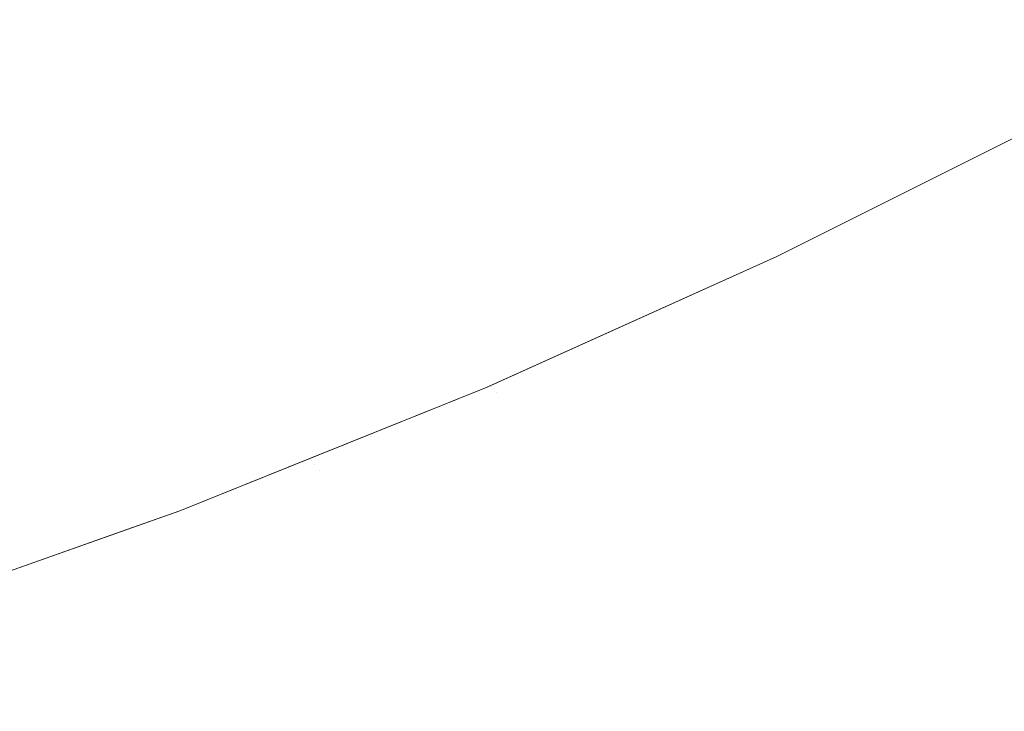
# Model space of a CAD drawing. Header units: centimetres. Extents: x -35.1 to 36.2, y 3.4 to 5.2.
# Tile 226 of 256: x 12.1157 to 12.1533, y 3.7141 to 3.7405. Entities that reach past the tile are written whole.
import ezdxf

# ---------------------------------------------------------------- set-up
doc = ezdxf.new("R2010")
doc.units = ezdxf.units.CM
doc.header["$LTSCALE"] = 2.54
doc.layers.add('Lucido design-1', color=7, linetype='Continuous')

# ---------------------------------------------------------------- blocks, each defined once
blk = doc.blocks.new('Gruppo-4-1')
at = {"color": 7, "linetype": 'Continuous', "lineweight": 9}
blk.add_3dface([(-34.952766, 5.100212, -1872.215514), (-34.952766, 3.500212, -1872.215514), (36.079692, 3.500212, -1872.215514), (36.079692, 5.100212, -1872.215514)], dxfattribs=at)
for points, invisible_edges in [([(12.137855, 3.742971, -1872.66735), (12.131732, 3.740084, -1872.66735), (12.130859, 3.741153, -1872.665138), (12.13694, 3.74402, -1872.665138)], 15), ([(12.139549, 3.741025, -1872.67184), (12.145581, 3.744054, -1872.67184), (12.146395, 3.743175, -1872.674113), (12.140329, 3.74013, -1872.674113)], 15), ([(12.155187, 3.743376, -1872.683339), (12.149179, 3.740171, -1872.683339), (12.148554, 3.740845, -1872.681018), (12.154536, 3.744037, -1872.681018)], 15), ([(12.121886, 3.741969, -1872.658665), (12.115632, 3.739387, -1872.658665), (12.114696, 3.7407, -1872.656569), (12.120898, 3.743261, -1872.656569)], 15), ([(12.122836, 3.740726, -1872.660793), (12.128987, 3.743444, -1872.660793), (12.129944, 3.742273, -1872.662952), (12.123747, 3.739535, -1872.662952)], 15), ([(12.140329, 3.74013, -1872.674113), (12.146395, 3.743175, -1872.674113), (12.147162, 3.742348, -1872.676402), (12.141064, 3.739286, -1872.676402)], 15), ([(12.155788, 3.742764, -1872.685667), (12.149758, 3.739546, -1872.685667), (12.149179, 3.740171, -1872.683339), (12.155187, 3.743376, -1872.683339)], 15), ([(12.138724, 3.741972, -1872.669585), (12.132563, 3.739067, -1872.669585), (12.131732, 3.740084, -1872.66735), (12.137855, 3.742971, -1872.66735)], 15), ([(12.156342, 3.742202, -1872.687998), (12.150289, 3.738972, -1872.687998), (12.149758, 3.739546, -1872.685667), (12.155788, 3.742764, -1872.685667)], 15), ([(12.141064, 3.739286, -1872.676402), (12.147162, 3.742348, -1872.676402), (12.147882, 3.741571, -1872.678705), (12.141754, 3.738494, -1872.678705)], 15), ([(12.123747, 3.739535, -1872.662952), (12.129944, 3.742273, -1872.662952), (12.130859, 3.741153, -1872.665138), (12.124618, 3.738396, -1872.665138)], 15), ([(12.139549, 3.741025, -1872.67184), (12.133351, 3.738102, -1872.67184), (12.132563, 3.739067, -1872.669585), (12.138724, 3.741972, -1872.669585)], 15), ([(12.156847, 3.741689, -1872.690331), (12.150775, 3.738449, -1872.690331), (12.150289, 3.738972, -1872.687998), (12.156342, 3.742202, -1872.687998)], 15), ([(12.122836, 3.740726, -1872.660793), (12.116533, 3.738124, -1872.660793), (12.115632, 3.739387, -1872.658665), (12.121886, 3.741969, -1872.658665)], 15), ([(12.157304, 3.741224, -1872.692664), (12.151214, 3.737974, -1872.692664), (12.150775, 3.738449, -1872.690331), (12.156847, 3.741689, -1872.690331)], 15), ([(12.141754, 3.738494, -1872.678705), (12.147882, 3.741571, -1872.678705), (12.148554, 3.740845, -1872.681018), (12.142398, 3.737755, -1872.681018)], 15), ([(12.157714, 3.740807, -1872.694993), (12.151608, 3.737549, -1872.694993), (12.151214, 3.737974, -1872.692664), (12.157304, 3.741224, -1872.692664)], 15), ([(12.124618, 3.738396, -1872.665138), (12.130859, 3.741153, -1872.665138), (12.131732, 3.740084, -1872.66735), (12.12545, 3.737308, -1872.66735)], 15), ([(12.140329, 3.74013, -1872.674113), (12.134096, 3.73719, -1872.674113), (12.133351, 3.738102, -1872.67184), (12.139549, 3.741025, -1872.67184)], 15), ([(12.142398, 3.737755, -1872.681018), (12.148554, 3.740845, -1872.681018), (12.149179, 3.740171, -1872.683339), (12.142998, 3.737067, -1872.683339)], 15), ([(12.123747, 3.739535, -1872.662952), (12.117397, 3.736913, -1872.662952), (12.116533, 3.738124, -1872.660793), (12.122836, 3.740726, -1872.660793)], 15), ([(12.158078, 3.740437, -1872.697318), (12.151958, 3.737172, -1872.697318), (12.151608, 3.737549, -1872.694993), (12.157714, 3.740807, -1872.694993)], 15), ([(12.141064, 3.739286, -1872.676402), (12.134799, 3.736331, -1872.676402), (12.134096, 3.73719, -1872.674113), (12.140329, 3.74013, -1872.674113)], 15), ([(12.142998, 3.737067, -1872.683339), (12.149179, 3.740171, -1872.683339), (12.149758, 3.739546, -1872.685667), (12.143552, 3.73643, -1872.685667)], 15), ([(12.158395, 3.740114, -1872.699636), (12.152263, 3.736842, -1872.699636), (12.151958, 3.737172, -1872.697318), (12.158078, 3.740437, -1872.697318)], 15), ([(12.158668, 3.739837, -1872.701944), (12.152525, 3.73656, -1872.701944), (12.152263, 3.736842, -1872.699636), (12.158395, 3.740114, -1872.699636)], 15), ([(12.12545, 3.737308, -1872.66735), (12.131732, 3.740084, -1872.66735), (12.132563, 3.739067, -1872.669585), (12.126241, 3.736274, -1872.669585)], 15), ([(12.158896, 3.739606, -1872.704243), (12.152744, 3.736323, -1872.704243), (12.152525, 3.73656, -1872.701944), (12.158668, 3.739837, -1872.701944)], 15), ([(12.109233, 3.736925, -1872.658665), (12.115632, 3.739387, -1872.658665), (12.116533, 3.738124, -1872.660793), (12.110083, 3.735643, -1872.660793)], 15), ([(12.124618, 3.738396, -1872.665138), (12.118223, 3.735755, -1872.665138), (12.117397, 3.736913, -1872.662952), (12.123747, 3.739535, -1872.662952)], 15), ([(12.143552, 3.73643, -1872.685667), (12.149758, 3.739546, -1872.685667), (12.150289, 3.738972, -1872.687998), (12.144061, 3.735845, -1872.687998)], 15), ([(12.15908, 3.739418, -1872.706529), (12.152921, 3.736132, -1872.706529), (12.152744, 3.736323, -1872.704243), (12.158896, 3.739606, -1872.704243)], 15), ([(12.159222, 3.739274, -1872.7088), (12.153058, 3.735985, -1872.7088), (12.152921, 3.736132, -1872.706529), (12.15908, 3.739418, -1872.706529)], 15), ([(12.126241, 3.736274, -1872.669585), (12.132563, 3.739067, -1872.669585), (12.133351, 3.738102, -1872.67184), (12.126991, 3.735292, -1872.67184)], 15), ([(12.141754, 3.738494, -1872.678705), (12.135457, 3.735525, -1872.678705), (12.134799, 3.736331, -1872.676402), (12.141064, 3.739286, -1872.676402)], 15), ([(12.144061, 3.735845, -1872.687998), (12.150289, 3.738972, -1872.687998), (12.150775, 3.738449, -1872.690331), (12.144527, 3.735311, -1872.690331)], 15), ([(12.159322, 3.739172, -1872.711056), (12.153154, 3.735881, -1872.711056), (12.153058, 3.735985, -1872.7088), (12.159222, 3.739274, -1872.7088)], 15), ([(12.159381, 3.739112, -1872.713294), (12.153211, 3.735819, -1872.713294), (12.153154, 3.735881, -1872.711056), (12.159322, 3.739172, -1872.711056)], 15), ([(12.15512, 3.736787, -1872.715514), (12.153211, 3.735819, -1872.713294), (12.159381, 3.739112, -1872.713294)], 11), ([(12.12545, 3.737308, -1872.66735), (12.119012, 3.73465, -1872.66735), (12.118223, 3.735755, -1872.665138), (12.124618, 3.738396, -1872.665138)], 15), ([(12.142398, 3.737755, -1872.681018), (12.136073, 3.734772, -1872.681018), (12.135457, 3.735525, -1872.678705), (12.141754, 3.738494, -1872.678705)], 15), ([(12.144527, 3.735311, -1872.690331), (12.150775, 3.738449, -1872.690331), (12.151214, 3.737974, -1872.692664), (12.144948, 3.734828, -1872.692664)], 15), ([(12.110083, 3.735643, -1872.660793), (12.116533, 3.738124, -1872.660793), (12.117397, 3.736913, -1872.662952), (12.110899, 3.734414, -1872.662952)], 15), ([(12.126991, 3.735292, -1872.67184), (12.133351, 3.738102, -1872.67184), (12.134096, 3.73719, -1872.674113), (12.1277, 3.734365, -1872.674113)], 15), ([(12.144948, 3.734828, -1872.692664), (12.151214, 3.737974, -1872.692664), (12.151608, 3.737549, -1872.694993), (12.145325, 3.734394, -1872.694993)], 15), ([(12.142998, 3.737067, -1872.683339), (12.136645, 3.734071, -1872.683339), (12.136073, 3.734772, -1872.681018), (12.142398, 3.737755, -1872.681018)], 15), ([(12.145325, 3.734394, -1872.694993), (12.151608, 3.737549, -1872.694993), (12.151958, 3.737172, -1872.697318), (12.14566, 3.73401, -1872.697318)], 15), ([(12.126241, 3.736274, -1872.669585), (12.119762, 3.733599, -1872.669585), (12.119012, 3.73465, -1872.66735), (12.12545, 3.737308, -1872.66735)], 15), ([(12.1277, 3.734365, -1872.674113), (12.134096, 3.73719, -1872.674113), (12.134799, 3.736331, -1872.676402), (12.128369, 3.733491, -1872.676402)], 15), ([(12.14566, 3.73401, -1872.697318), (12.151958, 3.737172, -1872.697318), (12.152263, 3.736842, -1872.699636), (12.145953, 3.733674, -1872.699636)], 15), ([(12.110899, 3.734414, -1872.662952), (12.117397, 3.736913, -1872.662952), (12.118223, 3.735755, -1872.665138), (12.111679, 3.733238, -1872.665138)], 15), ([(12.143552, 3.73643, -1872.685667), (12.137175, 3.733423, -1872.685667), (12.136645, 3.734071, -1872.683339), (12.142998, 3.737067, -1872.683339)], 15), ([(12.145953, 3.733674, -1872.699636), (12.152263, 3.736842, -1872.699636), (12.152525, 3.73656, -1872.701944), (12.146204, 3.733386, -1872.701944)], 15), ([(12.146861, 3.732647, -1872.915514), (12.15512, 3.736787, -1872.915514), (12.153268, 3.735758, -1872.918688), (12.146916, 3.732568, -1872.918688)], 14), ([(12.146861, 3.732647, -1872.715514), (12.15512, 3.736787, -1872.715514), (12.15512, 3.736787, -1872.915514), (12.146861, 3.732647, -1872.915514)], 10), ([(12.146861, 3.732631, -1872.713294), (12.153211, 3.735819, -1872.713294), (12.15512, 3.736787, -1872.715514), (12.146861, 3.732647, -1872.715514)], 11), ([(12.144061, 3.735845, -1872.687998), (12.137662, 3.732827, -1872.687998), (12.137175, 3.733423, -1872.685667), (12.143552, 3.73643, -1872.685667)], 15), ([(12.146204, 3.733386, -1872.701944), (12.152525, 3.73656, -1872.701944), (12.152744, 3.736323, -1872.704243), (12.146414, 3.733144, -1872.704243)], 15), ([(12.126991, 3.735292, -1872.67184), (12.120473, 3.732601, -1872.67184), (12.119762, 3.733599, -1872.669585), (12.126241, 3.736274, -1872.669585)], 15), ([(12.128369, 3.733491, -1872.676402), (12.134799, 3.736331, -1872.676402), (12.135457, 3.735525, -1872.678705), (12.128996, 3.73267, -1872.678705)], 15), ([(12.146414, 3.733144, -1872.704243), (12.152744, 3.736323, -1872.704243), (12.152921, 3.736132, -1872.706529), (12.146584, 3.732949, -1872.706529)], 15), ([(12.146584, 3.732949, -1872.706529), (12.152921, 3.736132, -1872.706529), (12.153058, 3.735985, -1872.7088), (12.146714, 3.7328, -1872.7088)], 15), ([(12.146714, 3.7328, -1872.7088), (12.153058, 3.735985, -1872.7088), (12.153154, 3.735881, -1872.711056), (12.146806, 3.732694, -1872.711056)], 15), ([(12.111679, 3.733238, -1872.665138), (12.118223, 3.735755, -1872.665138), (12.119012, 3.73465, -1872.66735), (12.112424, 3.732116, -1872.66735)], 15), ([(12.144527, 3.735311, -1872.690331), (12.138106, 3.732284, -1872.690331), (12.137662, 3.732827, -1872.687998), (12.144061, 3.735845, -1872.687998)], 15), ([(12.146806, 3.732694, -1872.711056), (12.153154, 3.735881, -1872.711056), (12.153211, 3.735819, -1872.713294), (12.146861, 3.732631, -1872.713294)], 15), ([(12.146916, 3.732568, -1872.918688), (12.153268, 3.735758, -1872.918688), (12.153388, 3.735628, -1872.921959), (12.147031, 3.732436, -1872.921959)], 15), ([(12.14712, 3.732334, -1872.923631), (12.147031, 3.732436, -1872.921959), (12.153388, 3.735628, -1872.921959), (12.153481, 3.735528, -1872.923631)], 15), ([(12.1277, 3.734365, -1872.674113), (12.121146, 3.731658, -1872.674113), (12.120473, 3.732601, -1872.67184), (12.126991, 3.735292, -1872.67184)], 15), ([(12.128996, 3.73267, -1872.678705), (12.135457, 3.735525, -1872.678705), (12.136073, 3.734772, -1872.681018), (12.129582, 3.731904, -1872.681018)], 15), ([(12.144948, 3.734828, -1872.692664), (12.138508, 3.731791, -1872.692664), (12.138106, 3.732284, -1872.690331), (12.144527, 3.735311, -1872.690331)], 15), ([(12.153481, 3.735528, -1872.923631), (12.153597, 3.735402, -1872.925326), (12.147231, 3.732206, -1872.925326), (12.14712, 3.732334, -1872.923631)], 15), ([(12.147366, 3.732051, -1872.927046), (12.147231, 3.732206, -1872.925326), (12.153597, 3.735402, -1872.925326), (12.153738, 3.735251, -1872.927046)], 15), ([(12.153738, 3.735251, -1872.927046), (12.153904, 3.735072, -1872.928788), (12.147525, 3.731869, -1872.928788), (12.147366, 3.732051, -1872.927046)], 15), ([(12.147709, 3.731657, -1872.930554), (12.147525, 3.731869, -1872.928788), (12.153904, 3.735072, -1872.928788), (12.154096, 3.734864, -1872.930554)], 15), ([(12.154096, 3.734864, -1872.930554), (12.154316, 3.734627, -1872.932342), (12.14792, 3.731415, -1872.932342), (12.147709, 3.731657, -1872.930554)], 15), ([(12.112424, 3.732116, -1872.66735), (12.119012, 3.73465, -1872.66735), (12.119762, 3.733599, -1872.669585), (12.113132, 3.731049, -1872.669585)], 15), ([(12.129582, 3.731904, -1872.681018), (12.136073, 3.734772, -1872.681018), (12.136645, 3.734071, -1872.683339), (12.130127, 3.731191, -1872.683339)], 15), ([(12.145325, 3.734394, -1872.694993), (12.138869, 3.731349, -1872.694993), (12.138508, 3.731791, -1872.692664), (12.144948, 3.734828, -1872.692664)], 15), ([(12.148158, 3.731142, -1872.934153), (12.14792, 3.731415, -1872.932342), (12.154316, 3.734627, -1872.932342), (12.154564, 3.734359, -1872.934153)], 15), ([(12.128369, 3.733491, -1872.676402), (12.12178, 3.73077, -1872.676402), (12.121146, 3.731658, -1872.674113), (12.1277, 3.734365, -1872.674113)], 15), ([(12.14566, 3.73401, -1872.697318), (12.139189, 3.730958, -1872.697318), (12.138869, 3.731349, -1872.694993), (12.145325, 3.734394, -1872.694993)], 15), ([(12.154564, 3.734359, -1872.934153), (12.154842, 3.734058, -1872.935985), (12.148425, 3.730836, -1872.935985), (12.148158, 3.731142, -1872.934153)], 15), ([(12.130127, 3.731191, -1872.683339), (12.136645, 3.734071, -1872.683339), (12.137175, 3.733423, -1872.685667), (12.130631, 3.730532, -1872.685667)], 15), ([(12.145953, 3.733674, -1872.699636), (12.139469, 3.730616, -1872.699636), (12.139189, 3.730958, -1872.697318), (12.14566, 3.73401, -1872.697318)], 15), ([(12.148721, 3.730496, -1872.937837), (12.148425, 3.730836, -1872.935985), (12.154842, 3.734058, -1872.935985), (12.155152, 3.733725, -1872.937837)], 15), ([(12.155152, 3.733725, -1872.937837), (12.155493, 3.733356, -1872.939711), (12.149048, 3.73012, -1872.939711), (12.148721, 3.730496, -1872.937837)], 15), ([(12.113132, 3.731049, -1872.669585), (12.119762, 3.733599, -1872.669585), (12.120473, 3.732601, -1872.67184), (12.113804, 3.730036, -1872.67184)], 15), ([(12.128996, 3.73267, -1872.678705), (12.122375, 3.729937, -1872.678705), (12.12178, 3.73077, -1872.676402), (12.128369, 3.733491, -1872.676402)], 15), ([(12.130631, 3.730532, -1872.685667), (12.137175, 3.733423, -1872.685667), (12.137662, 3.732827, -1872.687998), (12.131094, 3.729926, -1872.687998)], 15), ([(12.146204, 3.733386, -1872.701944), (12.139708, 3.730323, -1872.701944), (12.139469, 3.730616, -1872.699636), (12.145953, 3.733674, -1872.699636)], 15), ([(12.146414, 3.733144, -1872.704243), (12.139909, 3.730077, -1872.704243), (12.139708, 3.730323, -1872.701944), (12.146204, 3.733386, -1872.701944)], 15), ([(12.149407, 3.729708, -1872.941603), (12.149048, 3.73012, -1872.939711), (12.155493, 3.733356, -1872.939711), (12.155867, 3.732952, -1872.941603)], 15), ([(12.146584, 3.732949, -1872.706529), (12.140071, 3.729878, -1872.706529), (12.139909, 3.730077, -1872.704243), (12.146414, 3.733144, -1872.704243)], 15), ([(12.113804, 3.730036, -1872.67184), (12.120473, 3.732601, -1872.67184), (12.121146, 3.731658, -1872.674113), (12.114439, 3.729079, -1872.674113)], 15), ([(12.129582, 3.731904, -1872.681018), (12.12293, 3.729158, -1872.681018), (12.122375, 3.729937, -1872.678705), (12.128996, 3.73267, -1872.678705)], 15), ([(12.131094, 3.729926, -1872.687998), (12.137662, 3.732827, -1872.687998), (12.138106, 3.732284, -1872.690331), (12.131517, 3.729373, -1872.690331)], 15), ([(12.146714, 3.7328, -1872.7088), (12.140196, 3.729726, -1872.7088), (12.140071, 3.729878, -1872.706529), (12.146584, 3.732949, -1872.706529)], 15), ([(12.146806, 3.732694, -1872.711056), (12.140284, 3.729618, -1872.711056), (12.140196, 3.729726, -1872.7088), (12.146714, 3.7328, -1872.7088)], 15), ([(12.146861, 3.732631, -1872.713294), (12.140336, 3.729554, -1872.713294), (12.140284, 3.729618, -1872.711056), (12.146806, 3.732694, -1872.711056)], 15), ([(12.144571, 3.7315, -1872.715514), (12.140336, 3.729554, -1872.713294), (12.146861, 3.732631, -1872.713294)], 11), ([(12.144571, 3.7315, -1872.915514), (12.146861, 3.732647, -1872.915514), (12.146916, 3.732568, -1872.918688)], 10), ([(12.146861, 3.732647, -1872.915514), (12.144571, 3.7315, -1872.915514), (12.144571, 3.7315, -1872.715514), (12.146861, 3.732647, -1872.715514)], 10), ([(12.146861, 3.732631, -1872.713294), (12.146861, 3.732647, -1872.715514), (12.144571, 3.7315, -1872.715514)], 9), ([(12.155867, 3.732952, -1872.941603), (12.156276, 3.732511, -1872.943514), (12.149799, 3.729258, -1872.943514), (12.149407, 3.729708, -1872.941603)], 15), ([(12.131517, 3.729373, -1872.690331), (12.138106, 3.732284, -1872.690331), (12.138508, 3.731791, -1872.692664), (12.1319, 3.728872, -1872.692664)], 15), ([(12.144571, 3.7315, -1872.915514), (12.146916, 3.732568, -1872.918688), (12.140388, 3.72949, -1872.918688)], 11), ([(12.147031, 3.732436, -1872.921959), (12.140498, 3.729356, -1872.921959), (12.140388, 3.72949, -1872.918688), (12.146916, 3.732568, -1872.918688)], 15), ([(12.140583, 3.729252, -1872.923631), (12.140498, 3.729356, -1872.921959), (12.147031, 3.732436, -1872.921959), (12.14712, 3.732334, -1872.923631)], 15), ([(12.14712, 3.732334, -1872.923631), (12.147231, 3.732206, -1872.925326), (12.14069, 3.729121, -1872.925326), (12.140583, 3.729252, -1872.923631)], 15), ([(12.140818, 3.728964, -1872.927046), (12.14069, 3.729121, -1872.925326), (12.147231, 3.732206, -1872.925326), (12.147366, 3.732051, -1872.927046)], 15), ([(12.150225, 3.728769, -1872.945443), (12.149799, 3.729258, -1872.943514), (12.156276, 3.732511, -1872.943514), (12.156721, 3.732031, -1872.945443)], 15), ([(12.130127, 3.731191, -1872.683339), (12.123447, 3.728433, -1872.683339), (12.12293, 3.729158, -1872.681018), (12.129582, 3.731904, -1872.681018)], 15), ([(12.147366, 3.732051, -1872.927046), (12.147525, 3.731869, -1872.928788), (12.14097, 3.728778, -1872.928788), (12.140818, 3.728964, -1872.927046)], 15), ([(12.141146, 3.728563, -1872.930554), (12.14097, 3.728778, -1872.928788), (12.147525, 3.731869, -1872.928788), (12.147709, 3.731657, -1872.930554)], 15), ([(12.156721, 3.732031, -1872.945443), (12.157202, 3.731512, -1872.947388), (12.150686, 3.72824, -1872.947388), (12.150225, 3.728769, -1872.945443)], 15), ([(12.114439, 3.729079, -1872.674113), (12.121146, 3.731658, -1872.674113), (12.12178, 3.73077, -1872.676402), (12.115037, 3.728177, -1872.676402)], 15), ([(12.1319, 3.728872, -1872.692664), (12.138508, 3.731791, -1872.692664), (12.138869, 3.731349, -1872.694993), (12.132244, 3.728422, -1872.694993)], 15), ([(12.133655, 3.726579, -1872.715514), (12.144571, 3.7315, -1872.715514), (12.140329, 3.729587, -1872.915514), (12.133453, 3.726488, -1872.915514)], 10), ([(12.140336, 3.729554, -1872.713294), (12.144571, 3.7315, -1872.715514), (12.133655, 3.726579, -1872.715514)], 9), ([(12.140388, 3.72949, -1872.918688), (12.140329, 3.729587, -1872.915514), (12.144571, 3.7315, -1872.915514)], 9), ([(12.144571, 3.7315, -1872.715514), (12.144571, 3.7315, -1872.915514), (12.140329, 3.729587, -1872.915514)], 9), ([(12.147709, 3.731657, -1872.930554), (12.14792, 3.731415, -1872.932342), (12.141348, 3.728316, -1872.932342), (12.141146, 3.728563, -1872.930554)], 15), ([(12.150686, 3.72824, -1872.947388), (12.157202, 3.731512, -1872.947388), (12.157722, 3.730951, -1872.949348), (12.151184, 3.727668, -1872.949348)], 15), ([(12.130631, 3.730532, -1872.685667), (12.123925, 3.727763, -1872.685667), (12.123447, 3.728433, -1872.683339), (12.130127, 3.731191, -1872.683339)], 15), ([(12.132244, 3.728422, -1872.694993), (12.138869, 3.731349, -1872.694993), (12.139189, 3.730958, -1872.697318), (12.132548, 3.728024, -1872.697318)], 15), ([(12.141575, 3.728038, -1872.934153), (12.141348, 3.728316, -1872.932342), (12.14792, 3.731415, -1872.932342), (12.148158, 3.731142, -1872.934153)], 15), ([(12.148158, 3.731142, -1872.934153), (12.148425, 3.730836, -1872.935985), (12.14183, 3.727726, -1872.935985), (12.141575, 3.728038, -1872.934153)], 15), ([(12.115037, 3.728177, -1872.676402), (12.12178, 3.73077, -1872.676402), (12.122375, 3.729937, -1872.678705), (12.115599, 3.72733, -1872.678705)], 15), ([(12.132548, 3.728024, -1872.697318), (12.139189, 3.730958, -1872.697318), (12.139469, 3.730616, -1872.699636), (12.132814, 3.727676, -1872.699636)], 15), ([(12.142113, 3.72738, -1872.937837), (12.14183, 3.727726, -1872.935985), (12.148425, 3.730836, -1872.935985), (12.148721, 3.730496, -1872.937837)], 15), ([(12.151184, 3.727668, -1872.949348), (12.157722, 3.730951, -1872.949348), (12.15828, 3.730348, -1872.951323), (12.151719, 3.727053, -1872.951323)], 15), ([(12.131094, 3.729926, -1872.687998), (12.124364, 3.727147, -1872.687998), (12.123925, 3.727763, -1872.685667), (12.130631, 3.730532, -1872.685667)], 15), ([(12.132814, 3.727676, -1872.699636), (12.139469, 3.730616, -1872.699636), (12.139708, 3.730323, -1872.701944), (12.133043, 3.727378, -1872.701944)], 15), ([(12.133043, 3.727378, -1872.701944), (12.139708, 3.730323, -1872.701944), (12.139909, 3.730077, -1872.704243), (12.133234, 3.727128, -1872.704243)], 15), ([(12.148721, 3.730496, -1872.937837), (12.149048, 3.73012, -1872.939711), (12.142425, 3.726997, -1872.939711), (12.142113, 3.72738, -1872.937837)], 15), ([(12.151719, 3.727053, -1872.951323), (12.15828, 3.730348, -1872.951323), (12.15888, 3.729701, -1872.953311), (12.152294, 3.726394, -1872.953311)], 15), ([(12.133234, 3.727128, -1872.704243), (12.139909, 3.730077, -1872.704243), (12.140071, 3.729878, -1872.706529), (12.133388, 3.726926, -1872.706529)], 15), ([(12.142768, 3.726578, -1872.941603), (12.142425, 3.726997, -1872.939711), (12.149048, 3.73012, -1872.939711), (12.149407, 3.729708, -1872.941603)], 15), ([(12.115599, 3.72733, -1872.678705), (12.122375, 3.729937, -1872.678705), (12.12293, 3.729158, -1872.681018), (12.116124, 3.72654, -1872.681018)], 15), ([(12.131517, 3.729373, -1872.690331), (12.124766, 3.726585, -1872.690331), (12.124364, 3.727147, -1872.687998), (12.131094, 3.729926, -1872.687998)], 15), ([(12.133388, 3.726926, -1872.706529), (12.140071, 3.729878, -1872.706529), (12.140196, 3.729726, -1872.7088), (12.133507, 3.72677, -1872.7088)], 15), ([(12.13369, 3.726531, -1872.918688), (12.133453, 3.726488, -1872.915514), (12.140329, 3.729587, -1872.915514)], 9), ([(12.133507, 3.72677, -1872.7088), (12.140196, 3.729726, -1872.7088), (12.140284, 3.729618, -1872.711056), (12.133591, 3.726661, -1872.711056)], 15), ([(12.133591, 3.726661, -1872.711056), (12.140284, 3.729618, -1872.711056), (12.140336, 3.729554, -1872.713294), (12.13364, 3.726596, -1872.713294)], 15), ([(12.140329, 3.729587, -1872.915514), (12.140388, 3.72949, -1872.918688), (12.13369, 3.726531, -1872.918688)], 11), ([(12.149407, 3.729708, -1872.941603), (12.149799, 3.729258, -1872.943514), (12.143142, 3.72612, -1872.943514), (12.142768, 3.726578, -1872.941603)], 15), ([(12.152294, 3.726394, -1872.953311), (12.15888, 3.729701, -1872.953311), (12.159521, 3.729009, -1872.955309), (12.152908, 3.725689, -1872.955309)], 15), ([(12.1319, 3.728872, -1872.692664), (12.125129, 3.726076, -1872.692664), (12.124766, 3.726585, -1872.690331), (12.131517, 3.729373, -1872.690331)], 15), ([(12.133655, 3.726579, -1872.715514), (12.13364, 3.726596, -1872.713294), (12.140336, 3.729554, -1872.713294)], 11), ([(12.13369, 3.726531, -1872.918688), (12.140388, 3.72949, -1872.918688), (12.140498, 3.729356, -1872.921959), (12.133795, 3.726394, -1872.921959)], 15), ([(12.133876, 3.726288, -1872.923631), (12.133795, 3.726394, -1872.921959), (12.140498, 3.729356, -1872.921959), (12.140583, 3.729252, -1872.923631)], 15), ([(12.140583, 3.729252, -1872.923631), (12.14069, 3.729121, -1872.925326), (12.133977, 3.726156, -1872.925326), (12.133876, 3.726288, -1872.923631)], 15), ([(12.143549, 3.725622, -1872.945443), (12.143142, 3.72612, -1872.943514), (12.149799, 3.729258, -1872.943514), (12.150225, 3.728769, -1872.945443)], 15), ([(12.116124, 3.72654, -1872.681018), (12.12293, 3.729158, -1872.681018), (12.123447, 3.728433, -1872.683339), (12.116612, 3.725804, -1872.683339)], 15), ([(12.132244, 3.728422, -1872.694993), (12.125455, 3.725619, -1872.694993), (12.125129, 3.726076, -1872.692664), (12.1319, 3.728872, -1872.692664)], 15), ([(12.134099, 3.725995, -1872.927046), (12.133977, 3.726156, -1872.925326), (12.14069, 3.729121, -1872.925326), (12.140818, 3.728964, -1872.927046)], 15), ([(12.140818, 3.728964, -1872.927046), (12.14097, 3.728778, -1872.928788), (12.134244, 3.725806, -1872.928788), (12.134099, 3.725995, -1872.927046)], 15), ([(12.152908, 3.725689, -1872.955309), (12.159521, 3.729009, -1872.955309), (12.160204, 3.728272, -1872.957318), (12.153563, 3.724937, -1872.957318)], 15), ([(12.134412, 3.725587, -1872.930554), (12.134244, 3.725806, -1872.928788), (12.14097, 3.728778, -1872.928788), (12.141146, 3.728563, -1872.930554)], 15), ([(12.141146, 3.728563, -1872.930554), (12.141348, 3.728316, -1872.932342), (12.134603, 3.725336, -1872.932342), (12.134412, 3.725587, -1872.930554)], 15), ([(12.150225, 3.728769, -1872.945443), (12.150686, 3.72824, -1872.947388), (12.14399, 3.725082, -1872.947388), (12.143549, 3.725622, -1872.945443)], 15), ([(12.116612, 3.725804, -1872.683339), (12.123447, 3.728433, -1872.683339), (12.123925, 3.727763, -1872.685667), (12.117063, 3.725124, -1872.685667)], 15), ([(12.132548, 3.728024, -1872.697318), (12.125744, 3.725214, -1872.697318), (12.125455, 3.725619, -1872.694993), (12.132244, 3.728422, -1872.694993)], 15), ([(12.13482, 3.725053, -1872.934153), (12.134603, 3.725336, -1872.932342), (12.141348, 3.728316, -1872.932342), (12.141575, 3.728038, -1872.934153)], 15), ([(12.151184, 3.727668, -1872.949348), (12.144466, 3.7245, -1872.949348), (12.14399, 3.725082, -1872.947388), (12.150686, 3.72824, -1872.947388)], 15), ([(12.117063, 3.725124, -1872.685667), (12.123925, 3.727763, -1872.685667), (12.124364, 3.727147, -1872.687998), (12.117478, 3.724499, -1872.687998)], 15), ([(12.132814, 3.727676, -1872.699636), (12.125996, 3.724861, -1872.699636), (12.125744, 3.725214, -1872.697318), (12.132548, 3.728024, -1872.697318)], 15), ([(12.141575, 3.728038, -1872.934153), (12.14183, 3.727726, -1872.935985), (12.135062, 3.724736, -1872.935985), (12.13482, 3.725053, -1872.934153)], 15), ([(12.135332, 3.724384, -1872.937837), (12.135062, 3.724736, -1872.935985), (12.14183, 3.727726, -1872.935985), (12.142113, 3.72738, -1872.937837)], 15), ([(12.116124, 3.72654, -1872.681018), (12.109168, 3.724056, -1872.681018), (12.108675, 3.724858, -1872.678705), (12.115599, 3.72733, -1872.678705)], 15), ([(12.133043, 3.727378, -1872.701944), (12.126212, 3.724558, -1872.701944), (12.125996, 3.724861, -1872.699636), (12.132814, 3.727676, -1872.699636)], 15), ([(12.133234, 3.727128, -1872.704243), (12.126393, 3.724304, -1872.704243), (12.126212, 3.724558, -1872.701944), (12.133043, 3.727378, -1872.701944)], 15), ([(12.142113, 3.72738, -1872.937837), (12.142425, 3.726997, -1872.939711), (12.135629, 3.723995, -1872.939711), (12.135332, 3.724384, -1872.937837)], 15), ([(12.151719, 3.727053, -1872.951323), (12.144977, 3.723874, -1872.951323), (12.144466, 3.7245, -1872.949348), (12.151184, 3.727668, -1872.949348)], 15), ([(12.117478, 3.724499, -1872.687998), (12.124364, 3.727147, -1872.687998), (12.124766, 3.726585, -1872.690331), (12.117857, 3.723928, -1872.690331)], 15), ([(12.133388, 3.726926, -1872.706529), (12.12654, 3.724098, -1872.706529), (12.126393, 3.724304, -1872.704243), (12.133234, 3.727128, -1872.704243)], 15), ([(12.135956, 3.723568, -1872.941603), (12.135629, 3.723995, -1872.939711), (12.142425, 3.726997, -1872.939711), (12.142768, 3.726578, -1872.941603)], 15), ([(12.152294, 3.726394, -1872.953311), (12.145526, 3.723203, -1872.953311), (12.144977, 3.723874, -1872.951323), (12.151719, 3.727053, -1872.951323)], 15), ([(12.117857, 3.723928, -1872.690331), (12.124766, 3.726585, -1872.690331), (12.125129, 3.726076, -1872.692664), (12.1182, 3.723411, -1872.692664)], 15), ([(12.133507, 3.72677, -1872.7088), (12.126652, 3.723941, -1872.7088), (12.12654, 3.724098, -1872.706529), (12.133388, 3.726926, -1872.706529)], 15), ([(12.133591, 3.726661, -1872.711056), (12.126732, 3.723829, -1872.711056), (12.126652, 3.723941, -1872.7088), (12.133507, 3.72677, -1872.7088)], 15), ([(12.13364, 3.726596, -1872.713294), (12.126779, 3.723763, -1872.713294), (12.126732, 3.723829, -1872.711056), (12.133591, 3.726661, -1872.711056)], 15), ([(12.126779, 3.723763, -1872.713294), (12.13364, 3.726596, -1872.713294), (12.133453, 3.726488, -1872.715514)], 11), ([(12.13364, 3.726596, -1872.713294), (12.133655, 3.726579, -1872.715514), (12.133453, 3.726488, -1872.715514)], 9), ([(12.133453, 3.726488, -1872.915514), (12.133453, 3.726488, -1872.715514), (12.133655, 3.726579, -1872.715514)], 9), ([(12.142768, 3.726578, -1872.941603), (12.143142, 3.72612, -1872.943514), (12.136312, 3.723102, -1872.943514), (12.135956, 3.723568, -1872.941603)], 15), ([(12.116612, 3.725804, -1872.683339), (12.109627, 3.72331, -1872.683339), (12.109168, 3.724056, -1872.681018), (12.116124, 3.72654, -1872.681018)], 15), ([(12.121778, 3.721792, -1872.715514), (12.133453, 3.726488, -1872.715514), (12.133453, 3.726488, -1872.915514), (12.126771, 3.7238, -1872.915514)], 10), ([(12.133453, 3.726488, -1872.715514), (12.121778, 3.721792, -1872.715514), (12.126779, 3.723763, -1872.713294)], 10), ([(12.126826, 3.723697, -1872.918688), (12.126771, 3.7238, -1872.915514), (12.133453, 3.726488, -1872.915514)], 9), ([(12.133795, 3.726394, -1872.921959), (12.126925, 3.723558, -1872.921959), (12.126826, 3.723697, -1872.918688), (12.13369, 3.726531, -1872.918688)], 15), ([(12.133453, 3.726488, -1872.915514), (12.13369, 3.726531, -1872.918688), (12.126826, 3.723697, -1872.918688)], 11), ([(12.126925, 3.723558, -1872.921959), (12.133795, 3.726394, -1872.921959), (12.133876, 3.726288, -1872.923631)], 11), ([(12.133876, 3.726288, -1872.923631), (12.127098, 3.723316, -1872.925326), (12.126925, 3.723558, -1872.921959)], 11), ([(12.133876, 3.726288, -1872.923631), (12.133977, 3.726156, -1872.925326), (12.127098, 3.723316, -1872.925326)], 11), ([(12.152908, 3.725689, -1872.955309), (12.146112, 3.722485, -1872.955309), (12.145526, 3.723203, -1872.953311), (12.152294, 3.726394, -1872.953311)], 15), ([(12.1182, 3.723411, -1872.692664), (12.125129, 3.726076, -1872.692664), (12.125455, 3.725619, -1872.694993), (12.118507, 3.722947, -1872.694993)], 15), ([(12.127214, 3.723153, -1872.927046), (12.127098, 3.723316, -1872.925326), (12.133977, 3.726156, -1872.925326), (12.134099, 3.725995, -1872.927046)], 15), ([(12.134099, 3.725995, -1872.927046), (12.134244, 3.725806, -1872.928788), (12.127352, 3.722961, -1872.928788), (12.127214, 3.723153, -1872.927046)], 15), ([(12.136699, 3.722595, -1872.945443), (12.136312, 3.723102, -1872.943514), (12.143142, 3.72612, -1872.943514), (12.143549, 3.725622, -1872.945443)], 15), ([(12.117063, 3.725124, -1872.685667), (12.110051, 3.72262, -1872.685667), (12.109627, 3.72331, -1872.683339), (12.116612, 3.725804, -1872.683339)], 15), ([(12.118507, 3.722947, -1872.694993), (12.125455, 3.725619, -1872.694993), (12.125744, 3.725214, -1872.697318), (12.11878, 3.722536, -1872.697318)], 15), ([(12.127511, 3.722738, -1872.930554), (12.127352, 3.722961, -1872.928788), (12.134244, 3.725806, -1872.928788), (12.134412, 3.725587, -1872.930554)], 15), ([(12.134412, 3.725587, -1872.930554), (12.134603, 3.725336, -1872.932342), (12.127692, 3.722483, -1872.932342), (12.127511, 3.722738, -1872.930554)], 15), ([(12.143549, 3.725622, -1872.945443), (12.14399, 3.725082, -1872.947388), (12.137119, 3.722046, -1872.947388), (12.136699, 3.722595, -1872.945443)], 15), ([(12.153563, 3.724937, -1872.957318), (12.146738, 3.721719, -1872.957318), (12.146112, 3.722485, -1872.955309), (12.152908, 3.725689, -1872.955309)], 15), ([(12.117478, 3.724499, -1872.687998), (12.110441, 3.721986, -1872.687998), (12.110051, 3.72262, -1872.685667), (12.117063, 3.725124, -1872.685667)], 15), ([(12.11878, 3.722536, -1872.697318), (12.125744, 3.725214, -1872.697318), (12.125996, 3.724861, -1872.699636), (12.119018, 3.722177, -1872.699636)], 15), ([(12.127898, 3.722195, -1872.934153), (12.127692, 3.722483, -1872.932342), (12.134603, 3.725336, -1872.932342), (12.13482, 3.725053, -1872.934153)], 15), ([(12.137119, 3.722046, -1872.947388), (12.14399, 3.725082, -1872.947388), (12.144466, 3.7245, -1872.949348), (12.137572, 3.721454, -1872.949348)], 15), ([(12.119018, 3.722177, -1872.699636), (12.125996, 3.724861, -1872.699636), (12.126212, 3.724558, -1872.701944), (12.119223, 3.721869, -1872.701944)], 15), ([(12.13482, 3.725053, -1872.934153), (12.135062, 3.724736, -1872.935985), (12.128128, 3.721873, -1872.935985), (12.127898, 3.722195, -1872.934153)], 15), ([(12.128383, 3.721515, -1872.937837), (12.128128, 3.721873, -1872.935985), (12.135062, 3.724736, -1872.935985), (12.135332, 3.724384, -1872.937837)], 15), ([(12.15426, 3.724136, -1872.959334), (12.147405, 3.720903, -1872.959334), (12.146738, 3.721719, -1872.957318), (12.153563, 3.724937, -1872.957318)], 15), ([(12.117857, 3.723928, -1872.690331), (12.110797, 3.721407, -1872.690331), (12.110441, 3.721986, -1872.687998), (12.117478, 3.724499, -1872.687998)], 15), ([(12.119223, 3.721869, -1872.701944), (12.126212, 3.724558, -1872.701944), (12.126393, 3.724304, -1872.704243), (12.119394, 3.721611, -1872.704243)], 15), ([(12.135332, 3.724384, -1872.937837), (12.135629, 3.723995, -1872.939711), (12.128665, 3.72112, -1872.939711), (12.128383, 3.721515, -1872.937837)], 15), ([(12.137572, 3.721454, -1872.949348), (12.144466, 3.7245, -1872.949348), (12.144977, 3.723874, -1872.951323), (12.138059, 3.720817, -1872.951323)], 15), ([(12.119394, 3.721611, -1872.704243), (12.126393, 3.724304, -1872.704243), (12.12654, 3.724098, -1872.706529), (12.119532, 3.721403, -1872.706529)], 15), ([(12.119532, 3.721403, -1872.706529), (12.12654, 3.724098, -1872.706529), (12.126652, 3.723941, -1872.7088), (12.119638, 3.721243, -1872.7088)], 15), ([(12.119638, 3.721243, -1872.7088), (12.126652, 3.723941, -1872.7088), (12.126732, 3.723829, -1872.711056), (12.119713, 3.72113, -1872.711056)], 15), ([(12.128975, 3.720686, -1872.941603), (12.128665, 3.72112, -1872.939711), (12.135629, 3.723995, -1872.939711), (12.135956, 3.723568, -1872.941603)], 15), ([(12.155001, 3.723286, -1872.961357), (12.148112, 3.720038, -1872.961357), (12.147405, 3.720903, -1872.959334), (12.15426, 3.724136, -1872.959334)], 15), ([(12.1182, 3.723411, -1872.692664), (12.111119, 3.720883, -1872.692664), (12.110797, 3.721407, -1872.690331), (12.117857, 3.723928, -1872.690331)], 15), ([(12.119713, 3.72113, -1872.711056), (12.126732, 3.723829, -1872.711056), (12.126779, 3.723763, -1872.713294), (12.119758, 3.721063, -1872.713294)], 15), ([(12.119758, 3.721063, -1872.713294), (12.126779, 3.723763, -1872.713294), (12.121778, 3.721792, -1872.715514)], 11), ([(12.126826, 3.723697, -1872.918688), (12.119802, 3.720995, -1872.918688), (12.121778, 3.721792, -1872.915514)], 11), ([(12.119802, 3.720995, -1872.918688), (12.126826, 3.723697, -1872.918688), (12.126925, 3.723558, -1872.921959), (12.119896, 3.720854, -1872.921959)], 15), ([(12.121778, 3.721792, -1872.915514), (12.126771, 3.7238, -1872.915514), (12.126826, 3.723697, -1872.918688)], 10), ([(12.126771, 3.7238, -1872.915514), (12.121778, 3.721792, -1872.915514), (12.121778, 3.721792, -1872.715514)], 10), ([(12.135956, 3.723568, -1872.941603), (12.136312, 3.723102, -1872.943514), (12.129313, 3.720212, -1872.943514), (12.128975, 3.720686, -1872.941603)], 15), ([(12.138059, 3.720817, -1872.951323), (12.144977, 3.723874, -1872.951323), (12.145526, 3.723203, -1872.953311), (12.138581, 3.720134, -1872.953311)], 15), ([(12.118507, 3.722947, -1872.694993), (12.111408, 3.720412, -1872.694993), (12.111119, 3.720883, -1872.692664), (12.1182, 3.723411, -1872.692664)], 15), ([(12.119896, 3.720854, -1872.921959), (12.126925, 3.723558, -1872.921959), (12.127098, 3.723316, -1872.925326), (12.120059, 3.720608, -1872.925326)], 15), ([(12.120169, 3.720443, -1872.927046), (12.120059, 3.720608, -1872.925326), (12.127098, 3.723316, -1872.925326), (12.127214, 3.723153, -1872.927046)], 15), ([(12.138581, 3.720134, -1872.953311), (12.145526, 3.723203, -1872.953311), (12.146112, 3.722485, -1872.955309), (12.139139, 3.719404, -1872.955309)], 15), ([(12.155786, 3.722385, -1872.963384), (12.148862, 3.71912, -1872.963384), (12.148112, 3.720038, -1872.961357), (12.155001, 3.723286, -1872.961357)], 15), ([(12.11878, 3.722536, -1872.697318), (12.111664, 3.719996, -1872.697318), (12.111408, 3.720412, -1872.694993), (12.118507, 3.722947, -1872.694993)], 15), ([(12.127214, 3.723153, -1872.927046), (12.127352, 3.722961, -1872.928788), (12.120298, 3.720248, -1872.928788), (12.120169, 3.720443, -1872.927046)], 15), ([(12.120449, 3.720021, -1872.930554), (12.120298, 3.720248, -1872.928788), (12.127352, 3.722961, -1872.928788), (12.127511, 3.722738, -1872.930554)], 15), ([(12.12968, 3.719697, -1872.945443), (12.129313, 3.720212, -1872.943514), (12.136312, 3.723102, -1872.943514), (12.136699, 3.722595, -1872.945443)], 15), ([(12.119018, 3.722177, -1872.699636), (12.111888, 3.719631, -1872.699636), (12.111664, 3.719996, -1872.697318), (12.11878, 3.722536, -1872.697318)], 15), ([(12.127511, 3.722738, -1872.930554), (12.127692, 3.722483, -1872.932342), (12.12062, 3.719763, -1872.932342), (12.120449, 3.720021, -1872.930554)], 15), ([(12.120814, 3.719471, -1872.934153), (12.12062, 3.719763, -1872.932342), (12.127692, 3.722483, -1872.932342), (12.127898, 3.722195, -1872.934153)], 15), ([(12.136699, 3.722595, -1872.945443), (12.137119, 3.722046, -1872.947388), (12.130078, 3.719139, -1872.947388), (12.12968, 3.719697, -1872.945443)], 15), ([(12.139139, 3.719404, -1872.955309), (12.146112, 3.722485, -1872.955309), (12.146738, 3.721719, -1872.957318), (12.139735, 3.718625, -1872.957318)], 15), ([(12.119223, 3.721869, -1872.701944), (12.11208, 3.719319, -1872.701944), (12.111888, 3.719631, -1872.699636), (12.119018, 3.722177, -1872.699636)], 15), ([(12.127898, 3.722195, -1872.934153), (12.128128, 3.721873, -1872.935985), (12.121031, 3.719143, -1872.935985), (12.120814, 3.719471, -1872.934153)], 15), ([(12.156616, 3.721432, -1872.965413), (12.149655, 3.718149, -1872.965413), (12.148862, 3.71912, -1872.963384), (12.155786, 3.722385, -1872.963384)], 15), ([(12.121778, 3.721792, -1872.915514), (12.11258, 3.718525, -1872.915514), (12.109563, 3.717453, -1872.715514), (12.11976, 3.721075, -1872.715514)], 10), ([(12.119394, 3.721611, -1872.704243), (12.112241, 3.719058, -1872.704243), (12.11208, 3.719319, -1872.701944), (12.119223, 3.721869, -1872.701944)], 15), ([(12.119802, 3.720995, -1872.918688), (12.112625, 3.718433, -1872.918688), (12.11258, 3.718525, -1872.915514), (12.121778, 3.721792, -1872.915514)], 11), ([(12.121778, 3.721792, -1872.715514), (12.11976, 3.721075, -1872.715514), (12.119758, 3.721063, -1872.713294)], 10), ([(12.11976, 3.721075, -1872.715514), (12.121778, 3.721792, -1872.715514), (12.121778, 3.721792, -1872.915514)], 10), ([(12.121272, 3.71878, -1872.937837), (12.121031, 3.719143, -1872.935985), (12.128128, 3.721873, -1872.935985), (12.128383, 3.721515, -1872.937837)], 15), ([(12.137572, 3.721454, -1872.949348), (12.130507, 3.718538, -1872.949348), (12.130078, 3.719139, -1872.947388), (12.137119, 3.722046, -1872.947388)], 15), ([(12.139735, 3.718625, -1872.957318), (12.146738, 3.721719, -1872.957318), (12.147405, 3.720903, -1872.959334), (12.140369, 3.717795, -1872.959334)], 15), ([(12.119532, 3.721403, -1872.706529), (12.112371, 3.718846, -1872.706529), (12.112241, 3.719058, -1872.704243), (12.119394, 3.721611, -1872.704243)], 15), ([(12.119638, 3.721243, -1872.7088), (12.112471, 3.718684, -1872.7088), (12.112371, 3.718846, -1872.706529), (12.119532, 3.721403, -1872.706529)], 15), ([(12.128383, 3.721515, -1872.937837), (12.128665, 3.72112, -1872.939711), (12.121539, 3.718378, -1872.939711), (12.121272, 3.71878, -1872.937837)], 15), ([(12.138059, 3.720817, -1872.951323), (12.130969, 3.71789, -1872.951323), (12.130507, 3.718538, -1872.949348), (12.137572, 3.721454, -1872.949348)], 15), ([(12.157492, 3.720426, -1872.967443), (12.150492, 3.717125, -1872.967443), (12.149655, 3.718149, -1872.965413), (12.156616, 3.721432, -1872.965413)], 15), ([(12.11976, 3.721075, -1872.715514), (12.109563, 3.717453, -1872.715514), (12.112583, 3.718501, -1872.713294), (12.119758, 3.721063, -1872.713294)], 14), ([(12.119713, 3.72113, -1872.711056), (12.112541, 3.718569, -1872.711056), (12.112471, 3.718684, -1872.7088), (12.119638, 3.721243, -1872.7088)], 15), ([(12.119758, 3.721063, -1872.713294), (12.112583, 3.718501, -1872.713294), (12.112541, 3.718569, -1872.711056), (12.119713, 3.72113, -1872.711056)], 15), ([(12.119896, 3.720854, -1872.921959), (12.112713, 3.71829, -1872.921959), (12.112625, 3.718433, -1872.918688), (12.119802, 3.720995, -1872.918688)], 15), ([(12.121831, 3.717938, -1872.941603), (12.121539, 3.718378, -1872.939711), (12.128665, 3.72112, -1872.939711), (12.128975, 3.720686, -1872.941603)], 15), ([(12.120059, 3.720608, -1872.925326), (12.112866, 3.71804, -1872.925326), (12.112713, 3.71829, -1872.921959), (12.119896, 3.720854, -1872.921959)], 15), ([(12.112969, 3.717872, -1872.927046), (12.112866, 3.71804, -1872.925326), (12.120059, 3.720608, -1872.925326), (12.120169, 3.720443, -1872.927046)], 15), ([(12.128975, 3.720686, -1872.941603), (12.129313, 3.720212, -1872.943514), (12.12215, 3.717457, -1872.943514), (12.121831, 3.717938, -1872.941603)], 15), ([(12.138581, 3.720134, -1872.953311), (12.131464, 3.717196, -1872.953311), (12.130969, 3.71789, -1872.951323), (12.138059, 3.720817, -1872.951323)], 15), ([(12.140369, 3.717795, -1872.959334), (12.147405, 3.720903, -1872.959334), (12.148112, 3.720038, -1872.961357), (12.141043, 3.716914, -1872.961357)], 15), ([(12.120169, 3.720443, -1872.927046), (12.120298, 3.720248, -1872.928788), (12.113091, 3.717674, -1872.928788), (12.112969, 3.717872, -1872.927046)], 15), ([(12.113232, 3.717445, -1872.930554), (12.113091, 3.717674, -1872.928788), (12.120298, 3.720248, -1872.928788), (12.120449, 3.720021, -1872.930554)], 15), ([(12.122497, 3.716934, -1872.945443), (12.12215, 3.717457, -1872.943514), (12.129313, 3.720212, -1872.943514), (12.12968, 3.719697, -1872.945443)], 15), ([(12.158416, 3.719366, -1872.96947), (12.151374, 3.716045, -1872.96947), (12.150492, 3.717125, -1872.967443), (12.157492, 3.720426, -1872.967443)], 15), ([(12.120449, 3.720021, -1872.930554), (12.12062, 3.719763, -1872.932342), (12.113393, 3.717183, -1872.932342), (12.113232, 3.717445, -1872.930554)], 15), ([(12.139139, 3.719404, -1872.955309), (12.131994, 3.716454, -1872.955309), (12.131464, 3.717196, -1872.953311), (12.138581, 3.720134, -1872.953311)], 15), ([(12.141043, 3.716914, -1872.961357), (12.148112, 3.720038, -1872.961357), (12.148862, 3.71912, -1872.963384), (12.141757, 3.715981, -1872.963384)], 15), ([(12.113575, 3.716886, -1872.934153), (12.113393, 3.717183, -1872.932342), (12.12062, 3.719763, -1872.932342), (12.120814, 3.719471, -1872.934153)], 15), ([(12.120814, 3.719471, -1872.934153), (12.121031, 3.719143, -1872.935985), (12.113779, 3.716554, -1872.935985), (12.113575, 3.716886, -1872.934153)], 15), ([(12.12968, 3.719697, -1872.945443), (12.130078, 3.719139, -1872.947388), (12.122873, 3.716368, -1872.947388), (12.122497, 3.716934, -1872.945443)], 15), ([(12.114006, 3.716186, -1872.937837), (12.113779, 3.716554, -1872.935985), (12.121031, 3.719143, -1872.935985), (12.121272, 3.71878, -1872.937837)], 15), ([(12.123278, 3.715757, -1872.949348), (12.122873, 3.716368, -1872.947388), (12.130078, 3.719139, -1872.947388), (12.130507, 3.718538, -1872.949348)], 15), ([(12.139735, 3.718625, -1872.957318), (12.132559, 3.715662, -1872.957318), (12.131994, 3.716454, -1872.955309), (12.139139, 3.719404, -1872.955309)], 15), ([(12.141757, 3.715981, -1872.963384), (12.148862, 3.71912, -1872.963384), (12.149655, 3.718149, -1872.965413), (12.142512, 3.714993, -1872.965413)], 15), ([(12.159387, 3.71825, -1872.971493), (12.152302, 3.714909, -1872.971493), (12.151374, 3.716045, -1872.96947), (12.158416, 3.719366, -1872.96947)], 15), ([(12.121272, 3.71878, -1872.937837), (12.121539, 3.718378, -1872.939711), (12.114256, 3.715778, -1872.939711), (12.114006, 3.716186, -1872.937837)], 15), ([(12.114531, 3.715332, -1872.941603), (12.114256, 3.715778, -1872.939711), (12.121539, 3.718378, -1872.939711), (12.121831, 3.717938, -1872.941603)], 15), ([(12.130507, 3.718538, -1872.949348), (12.130969, 3.71789, -1872.951323), (12.123714, 3.7151, -1872.951323), (12.123278, 3.715757, -1872.949348)], 15), ([(12.140369, 3.717795, -1872.959334), (12.13316, 3.714819, -1872.959334), (12.132559, 3.715662, -1872.957318), (12.139735, 3.718625, -1872.957318)], 15), ([(12.121831, 3.717938, -1872.941603), (12.12215, 3.717457, -1872.943514), (12.114831, 3.714844, -1872.943514), (12.114531, 3.715332, -1872.941603)], 15), ([(12.142512, 3.714993, -1872.965413), (12.149655, 3.718149, -1872.965413), (12.150492, 3.717125, -1872.967443), (12.143309, 3.713951, -1872.967443)], 15), ([(12.160408, 3.717079, -1872.973508), (12.153277, 3.713716, -1872.973508), (12.152302, 3.714909, -1872.971493), (12.159387, 3.71825, -1872.971493)], 15), ([(12.123714, 3.7151, -1872.951323), (12.130969, 3.71789, -1872.951323), (12.131464, 3.717196, -1872.953311), (12.124182, 3.714395, -1872.953311)], 15), ([(12.141043, 3.716914, -1872.961357), (12.133799, 3.713924, -1872.961357), (12.13316, 3.714819, -1872.959334), (12.140369, 3.717795, -1872.959334)], 15), ([(12.115157, 3.714314, -1872.945443), (12.114831, 3.714844, -1872.943514), (12.12215, 3.717457, -1872.943514), (12.122497, 3.716934, -1872.945443)], 15), ([(12.124182, 3.714395, -1872.953311), (12.131464, 3.717196, -1872.953311), (12.131994, 3.716454, -1872.955309), (12.124682, 3.713641, -1872.955309)], 15), ([(12.122497, 3.716934, -1872.945443), (12.122873, 3.716368, -1872.947388), (12.11551, 3.713739, -1872.947388), (12.115157, 3.714314, -1872.945443)], 15), ([(12.141757, 3.715981, -1872.963384), (12.134476, 3.712975, -1872.963384), (12.133799, 3.713924, -1872.961357), (12.141043, 3.716914, -1872.961357)], 15), ([(12.143309, 3.713951, -1872.967443), (12.150492, 3.717125, -1872.967443), (12.151374, 3.716045, -1872.96947), (12.144149, 3.712853, -1872.96947)], 15), ([(12.124682, 3.713641, -1872.955309), (12.131994, 3.716454, -1872.955309), (12.132559, 3.715662, -1872.957318), (12.125215, 3.712837, -1872.957318)], 15), ([(12.115891, 3.713119, -1872.949348), (12.11551, 3.713739, -1872.947388), (12.122873, 3.716368, -1872.947388), (12.123278, 3.715757, -1872.949348)], 15), ([(12.144149, 3.712853, -1872.96947), (12.151374, 3.716045, -1872.96947), (12.152302, 3.714909, -1872.971493), (12.145032, 3.711697, -1872.971493)], 15), ([(12.123278, 3.715757, -1872.949348), (12.123714, 3.7151, -1872.951323), (12.1163, 3.712453, -1872.951323), (12.115891, 3.713119, -1872.949348)], 15), ([(12.142512, 3.714993, -1872.965413), (12.135192, 3.711971, -1872.965413), (12.134476, 3.712975, -1872.963384), (12.141757, 3.715981, -1872.963384)], 15), ([(12.125215, 3.712837, -1872.957318), (12.132559, 3.715662, -1872.957318), (12.13316, 3.714819, -1872.959334), (12.125783, 3.711981, -1872.959334)], 15), ([(12.124182, 3.714395, -1872.953311), (12.11674, 3.711738, -1872.953311), (12.1163, 3.712453, -1872.951323), (12.123714, 3.7151, -1872.951323)], 15), ([(12.143309, 3.713951, -1872.967443), (12.135948, 3.710912, -1872.967443), (12.135192, 3.711971, -1872.965413), (12.142512, 3.714993, -1872.965413)], 15), ([(12.125783, 3.711981, -1872.959334), (12.13316, 3.714819, -1872.959334), (12.133799, 3.713924, -1872.961357), (12.126386, 3.711072, -1872.961357)], 15), ([(12.145032, 3.711697, -1872.971493), (12.152302, 3.714909, -1872.971493), (12.153277, 3.713716, -1872.973508), (12.14596, 3.710483, -1872.973508)], 15), ([(12.124682, 3.713641, -1872.955309), (12.11721, 3.710974, -1872.955309), (12.11674, 3.711738, -1872.953311), (12.124182, 3.714395, -1872.953311)], 15)]:
    blk.add_3dface(points, dxfattribs=dict(at, invisible_edges=invisible_edges))

msp = doc.modelspace()

# ---------------------------------------------------------------- block references
at = {"layer": 'Lucido design-1', "color": 7}
msp.add_blockref('Gruppo-4-1', (0, 0), dxfattribs=at)

doc.saveas('drawing.dxf')
